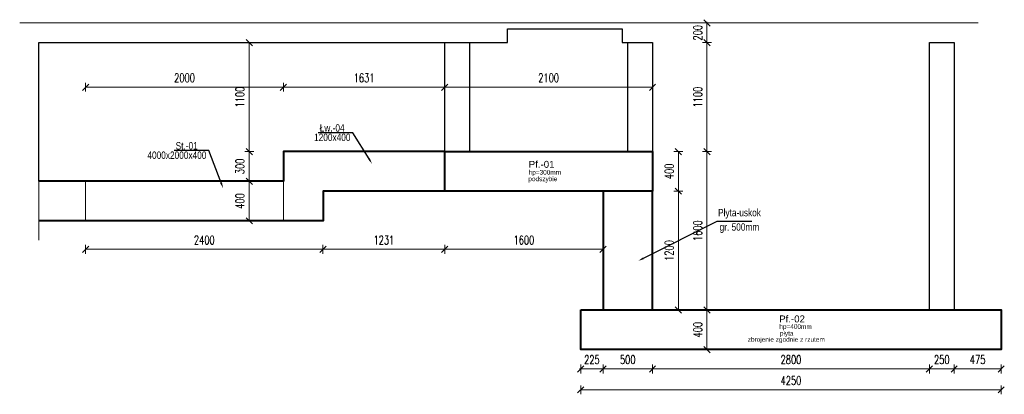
# Model space of a CAD drawing. Extents: x -257438 to 242612, y -74624 to 75879.
# Tile 18 of 21: x 112513 to 122467, y 31306 to 35089. Entities that reach past the tile are written whole.
import ezdxf
from ezdxf import colors
from ezdxf.entities.mleader import LeaderData, LeaderLine
from ezdxf.math import Vec2, Vec3

# ---------------------------------------------------------------- set-up
doc = ezdxf.new("R2010")
doc.units = 0
doc.header["$LTSCALE"] = 10
doc.header["$MEASUREMENT"] = 0
for name, color, linetype, lineweight in [('P-Linia1', 3, 'Continuous', 40), ('P-Opis fundamenty', 193, 'Continuous', 9), ('P-Opis nadproża systemowe', 11, 'Continuous', 9), ('P-Wymiar', 254, 'Continuous', 9), ('P-Ściana żelbetowa', 50, 'Continuous', 25)]:
    doc.layers.add(name, color=color, linetype=linetype, lineweight=lineweight)
doc.styles.add('_Fd Opis', font='arial.ttf')
doc.styles.add('ROMANS', font='romans.shx', dxfattribs={"width": 0.7})
doc.dimstyles.new('A50', dxfattribs={"dimscale": 50, "dimtxt": 1.75, "dimasz": 0.05, "dimexe": 0, "dimexo": 0, "dimgap": 1, "dimtad": 1, "dimdec": 4, "dimrnd": 0.1, "dimdsep": 46, "dimtxsty": 'ROMANS', "dimblk": '[[[[[[[[', "dimcen": 2, "dimdle": 2, "dimse1": 1, "dimse2": 1, "dimclrd": 256, "dimclrt": 1, "dimadec": 0, "dimazin": 0, "dimtfac": 1, "dimtdec": 4, "dimtix": 1, "dimtmove": 2, "dimatfit": 3, "dimldrblk": '[[[[[[[[', "dimfxl": 1, "dimtvp": 0.6, "dimtolj": 1, "dimlwd": -1, "dimarcsym": 0})

# ---------------------------------------------------------------- blocks, each defined once
blk = doc.blocks.new('[[[[[[[[')
at = {"layer": 'P-Wymiar'}
for p, q in [((-12.7, -12.7), (12.7, 12.7)), ((0, 0), (-4.6, 0)), ((0, 18), (0, -18))]:
    blk.add_line(p, q, dxfattribs=at)
blk = doc.blocks.new('*D329')
at = {"layer": 'Defpoints', "color": 0, "transparency": 16777216}
for p in [(118553.9, 35057.6), (118603.2, 34857.6), (119460.9, 34857.6)]:
    blk.add_point(p, dxfattribs=at)
at = {"layer": 'P-Wymiar', "transparency": 16777216}
for p, q in [((119460.9, 35060.1), (119460.9, 35062.6)), ((119460.9, 35057.6), (119460.9, 34857.6)), ((119460.9, 34855.1), (119460.9, 34852.6))]:
    blk.add_line(p, q, dxfattribs=at)
at = {"layer": 'P-Wymiar', "transparency": 16777216, "xscale": 2.5, "yscale": 2.5, "zscale": 2.5}
for p, rotation in [((119460.9, 35057.6), 270), ((119460.9, 34857.6), 90)]:
    blk.add_blockref('[[[[[[[[', p, dxfattribs=dict(at, rotation=rotation))
at = {"layer": 'P-Wymiar', "color": 1, "transparency": 16777216, "insert": (119367.1, 34957.6), "char_height": 87.5, "attachment_point": 5, "rotation": 90, "style": 'ROMANS'}
blk.add_mtext('\\A1;200', dxfattribs=at)
blk = doc.blocks.new('*D330')
at = {"layer": 'Defpoints', "color": 0, "transparency": 16777216}
for p in [(118603.2, 34857.6), (118910.2, 33757.6), (119460.9, 33757.6)]:
    blk.add_point(p, dxfattribs=at)
at = {"layer": 'P-Wymiar', "transparency": 16777216}
blk.add_line((119460.9, 34855.1), (119460.9, 33760.1), dxfattribs=at)
at = {"layer": 'P-Wymiar', "transparency": 16777216, "xscale": 2.5, "yscale": 2.5, "zscale": 2.5}
for p, rotation in [((119460.9, 34857.6), 90), ((119460.9, 33757.6), 270)]:
    blk.add_blockref('[[[[[[[[', p, dxfattribs=dict(at, rotation=rotation))
at = {"layer": 'P-Wymiar', "color": 1, "transparency": 16777216, "insert": (119367.1, 34307.6), "char_height": 87.5, "attachment_point": 5, "rotation": 90, "style": 'ROMANS'}
blk.add_mtext('\\A1;1100', dxfattribs=at)
blk = doc.blocks.new('*D331')
at = {"layer": 'Defpoints', "color": 0, "transparency": 16777216}
for p in [(118910.2, 33757.6), (118910.2, 32157.6), (119460.9, 32157.6)]:
    blk.add_point(p, dxfattribs=at)
at = {"layer": 'P-Wymiar', "transparency": 16777216}
blk.add_line((119460.9, 33755.1), (119460.9, 32160.1), dxfattribs=at)
at = {"layer": 'P-Wymiar', "transparency": 16777216, "xscale": 2.5, "yscale": 2.5, "zscale": 2.5}
for p, rotation in [((119460.9, 33757.6), 90), ((119460.9, 32157.6), 270)]:
    blk.add_blockref('[[[[[[[[', p, dxfattribs=dict(at, rotation=rotation))
at = {"layer": 'P-Wymiar', "color": 1, "transparency": 16777216, "insert": (119367.1, 32957.6), "char_height": 87.5, "attachment_point": 5, "rotation": 90, "style": 'ROMANS'}
blk.add_mtext('\\A1;1600', dxfattribs=at)
blk = doc.blocks.new('*D332')
at = {"layer": 'Defpoints', "color": 0, "transparency": 16777216}
for p in [(118910.2, 32157.6), (118910.2, 31757.6), (119460.9, 31757.6)]:
    blk.add_point(p, dxfattribs=at)
at = {"layer": 'P-Wymiar', "transparency": 16777216}
blk.add_line((119460.9, 32155.1), (119460.9, 31760.1), dxfattribs=at)
at = {"layer": 'P-Wymiar', "transparency": 16777216, "xscale": 2.5, "yscale": 2.5, "zscale": 2.5}
for p, rotation in [((119460.9, 32157.6), 90), ((119460.9, 31757.6), 270)]:
    blk.add_blockref('[[[[[[[[', p, dxfattribs=dict(at, rotation=rotation))
at = {"layer": 'P-Wymiar', "color": 1, "transparency": 16777216, "insert": (119367.1, 31957.6), "char_height": 87.5, "attachment_point": 5, "rotation": 90, "style": 'ROMANS'}
blk.add_mtext('\\A1;400', dxfattribs=at)
blk = doc.blocks.new('*D333')
at = {"layer": 'Defpoints', "color": 0, "transparency": 16777216}
for p in [(121960.2, 32157.6), (122435.2, 32157.6), (121960.2, 31561.6)]:
    blk.add_point(p, dxfattribs=at)
at = {"layer": 'P-Wymiar', "transparency": 16777216}
blk.add_line((122432.7, 31561.6), (121962.7, 31561.6), dxfattribs=at)
at = {"layer": 'P-Wymiar', "transparency": 16777216, "xscale": 2.5, "yscale": 2.5, "zscale": 2.5, "rotation": 180}
blk.add_blockref('[[[[[[[[', (121960.2, 31561.6), dxfattribs=at)
at = {"layer": 'P-Wymiar', "transparency": 16777216, "xscale": 2.5, "yscale": 2.5, "zscale": 2.5}
blk.add_blockref('[[[[[[[[', (122435.2, 31561.6), dxfattribs=at)
at = {"layer": 'P-Wymiar', "color": 1, "transparency": 16777216, "insert": (122197.7, 31655.4), "char_height": 87.5, "attachment_point": 5, "style": 'ROMANS'}
blk.add_mtext('\\A1;475', dxfattribs=at)
blk = doc.blocks.new('*D334')
at = {"layer": 'Defpoints', "color": 0, "transparency": 16777216}
for p in [(121710.2, 32157.6), (121960.2, 32157.6), (121710.2, 31561.6)]:
    blk.add_point(p, dxfattribs=at)
at = {"layer": 'P-Wymiar', "transparency": 16777216}
for p, q in [((121707.7, 31561.6), (121705.2, 31561.6)), ((121960.2, 31561.6), (121710.2, 31561.6)), ((121962.7, 31561.6), (121965.2, 31561.6))]:
    blk.add_line(p, q, dxfattribs=at)
at = {"layer": 'P-Wymiar', "transparency": 16777216, "xscale": 2.5, "yscale": 2.5, "zscale": 2.5}
blk.add_blockref('[[[[[[[[', (121710.2, 31561.6), dxfattribs=at)
at = {"layer": 'P-Wymiar', "transparency": 16777216, "xscale": 2.5, "yscale": 2.5, "zscale": 2.5, "rotation": 180}
blk.add_blockref('[[[[[[[[', (121960.2, 31561.6), dxfattribs=at)
at = {"layer": 'P-Wymiar', "color": 1, "transparency": 16777216, "insert": (121835.2, 31655.4), "char_height": 87.5, "attachment_point": 5, "style": 'ROMANS'}
blk.add_mtext('\\A1;250', dxfattribs=at)
blk = doc.blocks.new('*D335')
at = {"layer": 'Defpoints', "color": 0, "transparency": 16777216}
for p in [(118910.2, 32157.6), (121710.2, 32157.6), (118910.2, 31561.6)]:
    blk.add_point(p, dxfattribs=at)
at = {"layer": 'P-Wymiar', "transparency": 16777216}
blk.add_line((121707.7, 31561.6), (118912.7, 31561.6), dxfattribs=at)
at = {"layer": 'P-Wymiar', "transparency": 16777216, "xscale": 2.5, "yscale": 2.5, "zscale": 2.5, "rotation": 180}
blk.add_blockref('[[[[[[[[', (118910.2, 31561.6), dxfattribs=at)
at = {"layer": 'P-Wymiar', "transparency": 16777216, "xscale": 2.5, "yscale": 2.5, "zscale": 2.5}
blk.add_blockref('[[[[[[[[', (121710.2, 31561.6), dxfattribs=at)
at = {"layer": 'P-Wymiar', "color": 1, "transparency": 16777216, "insert": (120310.2, 31655.4), "char_height": 87.5, "attachment_point": 5, "style": 'ROMANS'}
blk.add_mtext('\\A1;2800', dxfattribs=at)
blk = doc.blocks.new('*D336')
at = {"layer": 'Defpoints', "color": 0, "transparency": 16777216}
for p in [(118410.2, 32157.6), (118910.2, 32157.6), (118410.2, 31561.6)]:
    blk.add_point(p, dxfattribs=at)
at = {"layer": 'P-Wymiar', "transparency": 16777216}
blk.add_line((118907.7, 31561.6), (118412.7, 31561.6), dxfattribs=at)
at = {"layer": 'P-Wymiar', "transparency": 16777216, "xscale": 2.5, "yscale": 2.5, "zscale": 2.5, "rotation": 180}
blk.add_blockref('[[[[[[[[', (118410.2, 31561.6), dxfattribs=at)
at = {"layer": 'P-Wymiar', "transparency": 16777216, "xscale": 2.5, "yscale": 2.5, "zscale": 2.5}
blk.add_blockref('[[[[[[[[', (118910.2, 31561.6), dxfattribs=at)
at = {"layer": 'P-Wymiar', "color": 1, "transparency": 16777216, "insert": (118660.2, 31655.4), "char_height": 87.5, "attachment_point": 5, "style": 'ROMANS'}
blk.add_mtext('\\A1;500', dxfattribs=at)
blk = doc.blocks.new('*D337')
at = {"layer": 'Defpoints', "color": 0, "transparency": 16777216}
for p in [(118185.2, 32157.6), (118410.2, 32157.6), (118185.2, 31561.6)]:
    blk.add_point(p, dxfattribs=at)
at = {"layer": 'P-Wymiar', "transparency": 16777216}
for p, q in [((118182.7, 31561.6), (118180.2, 31561.6)), ((118410.2, 31561.6), (118185.2, 31561.6)), ((118412.7, 31561.6), (118415.2, 31561.6))]:
    blk.add_line(p, q, dxfattribs=at)
at = {"layer": 'P-Wymiar', "transparency": 16777216, "xscale": 2.5, "yscale": 2.5, "zscale": 2.5}
blk.add_blockref('[[[[[[[[', (118185.2, 31561.6), dxfattribs=at)
at = {"layer": 'P-Wymiar', "transparency": 16777216, "xscale": 2.5, "yscale": 2.5, "zscale": 2.5, "rotation": 180}
blk.add_blockref('[[[[[[[[', (118410.2, 31561.6), dxfattribs=at)
at = {"layer": 'P-Wymiar', "color": 1, "transparency": 16777216, "insert": (118297.7, 31655.4), "char_height": 87.5, "attachment_point": 5, "style": 'ROMANS'}
blk.add_mtext('\\A1;225', dxfattribs=at)
blk = doc.blocks.new('*D338')
at = {"layer": 'Defpoints', "color": 0, "transparency": 16777216}
for p in [(118185.2, 32157.6), (122435.2, 32157.6), (122435.2, 31350.6)]:
    blk.add_point(p, dxfattribs=at)
at = {"layer": 'P-Wymiar', "transparency": 16777216}
blk.add_line((118187.7, 31350.6), (122432.7, 31350.6), dxfattribs=at)
at = {"layer": 'P-Wymiar', "transparency": 16777216, "xscale": 2.5, "yscale": 2.5, "zscale": 2.5, "rotation": 180}
blk.add_blockref('[[[[[[[[', (118185.2, 31350.6), dxfattribs=at)
at = {"layer": 'P-Wymiar', "transparency": 16777216, "xscale": 2.5, "yscale": 2.5, "zscale": 2.5}
blk.add_blockref('[[[[[[[[', (122435.2, 31350.6), dxfattribs=at)
at = {"layer": 'P-Wymiar', "color": 1, "transparency": 16777216, "insert": (120310.2, 31444.3), "char_height": 87.5, "attachment_point": 5, "style": 'ROMANS'}
blk.add_mtext('\\A1;4250', dxfattribs=at)
blk = doc.blocks.new('*D339')
at = {"layer": 'Defpoints', "color": 0, "transparency": 16777216}
for p in [(113179, 33057.6), (115579, 33057.6), (115579, 32770.2)]:
    blk.add_point(p, dxfattribs=at)
at = {"layer": 'P-Wymiar', "transparency": 16777216}
blk.add_line((113181.5, 32770.2), (115576.5, 32770.2), dxfattribs=at)
at = {"layer": 'P-Wymiar', "transparency": 16777216, "xscale": 2.5, "yscale": 2.5, "zscale": 2.5, "rotation": 180}
blk.add_blockref('[[[[[[[[', (113179, 32770.2), dxfattribs=at)
at = {"layer": 'P-Wymiar', "transparency": 16777216, "xscale": 2.5, "yscale": 2.5, "zscale": 2.5}
blk.add_blockref('[[[[[[[[', (115579, 32770.2), dxfattribs=at)
at = {"layer": 'P-Wymiar', "color": 1, "transparency": 16777216, "insert": (114379, 32864), "char_height": 87.5, "attachment_point": 5, "style": 'ROMANS'}
blk.add_mtext('\\A1;2400', dxfattribs=at)
blk = doc.blocks.new('*D340')
at = {"layer": 'Defpoints', "color": 0, "transparency": 16777216}
for p in [(116810.1, 33357.6), (115579, 33057.6), (116810.1, 32770.2)]:
    blk.add_point(p, dxfattribs=at)
at = {"layer": 'P-Wymiar', "transparency": 16777216}
blk.add_line((115581.5, 32770.2), (116807.6, 32770.2), dxfattribs=at)
at = {"layer": 'P-Wymiar', "transparency": 16777216, "xscale": 2.5, "yscale": 2.5, "zscale": 2.5, "rotation": 180}
blk.add_blockref('[[[[[[[[', (115579, 32770.2), dxfattribs=at)
at = {"layer": 'P-Wymiar', "transparency": 16777216, "xscale": 2.5, "yscale": 2.5, "zscale": 2.5}
blk.add_blockref('[[[[[[[[', (116810.1, 32770.2), dxfattribs=at)
at = {"layer": 'P-Wymiar', "color": 1, "transparency": 16777216, "insert": (116194.6, 32864), "char_height": 87.5, "attachment_point": 5, "style": 'ROMANS'}
blk.add_mtext('\\A1;1231', dxfattribs=at)
blk = doc.blocks.new('*D341')
at = {"layer": 'Defpoints', "color": 0, "transparency": 16777216}
for p in [(116810.1, 33357.6), (118410.2, 33357.6), (118410.2, 32770.2)]:
    blk.add_point(p, dxfattribs=at)
at = {"layer": 'P-Wymiar', "transparency": 16777216}
blk.add_line((116812.6, 32770.2), (118407.7, 32770.2), dxfattribs=at)
at = {"layer": 'P-Wymiar', "transparency": 16777216, "xscale": 2.5, "yscale": 2.5, "zscale": 2.5, "rotation": 180}
blk.add_blockref('[[[[[[[[', (116810.1, 32770.2), dxfattribs=at)
at = {"layer": 'P-Wymiar', "transparency": 16777216, "xscale": 2.5, "yscale": 2.5, "zscale": 2.5}
blk.add_blockref('[[[[[[[[', (118410.2, 32770.2), dxfattribs=at)
at = {"layer": 'P-Wymiar', "color": 1, "transparency": 16777216, "insert": (117610.1, 32864), "char_height": 87.5, "attachment_point": 5, "style": 'ROMANS'}
blk.add_mtext('\\A1;1600', dxfattribs=at)
blk = doc.blocks.new('*D342')
at = {"layer": 'Defpoints', "color": 0, "transparency": 16777216}
for p in [(116810.1, 34857.6), (114833.4, 33757.6), (116810.1, 33757.6)]:
    blk.add_point(p, dxfattribs=at)
at = {"layer": 'P-Wymiar', "transparency": 16777216}
blk.add_line((114833.4, 34855.1), (114833.4, 33760.1), dxfattribs=at)
at = {"layer": 'P-Wymiar', "transparency": 16777216, "xscale": 2.5, "yscale": 2.5, "zscale": 2.5}
for p, rotation in [((114833.4, 34857.6), 90), ((114833.4, 33757.6), 270)]:
    blk.add_blockref('[[[[[[[[', p, dxfattribs=dict(at, rotation=rotation))
at = {"layer": 'P-Wymiar', "color": 1, "transparency": 16777216, "insert": (114739.7, 34307.6), "char_height": 87.5, "attachment_point": 5, "rotation": 90, "style": 'ROMANS'}
blk.add_mtext('\\A1;1100', dxfattribs=at)
blk = doc.blocks.new('*D343')
at = {"layer": 'Defpoints', "color": 0, "transparency": 16777216}
for p in [(116810.1, 33757.6), (114833.4, 33457.6), (115179, 33457.6)]:
    blk.add_point(p, dxfattribs=at)
at = {"layer": 'P-Wymiar', "transparency": 16777216}
blk.add_line((114833.4, 33755.1), (114833.4, 33460.1), dxfattribs=at)
at = {"layer": 'P-Wymiar', "transparency": 16777216, "xscale": 2.5, "yscale": 2.5, "zscale": 2.5}
for p, rotation in [((114833.4, 33757.6), 90), ((114833.4, 33457.6), 270)]:
    blk.add_blockref('[[[[[[[[', p, dxfattribs=dict(at, rotation=rotation))
at = {"layer": 'P-Wymiar', "color": 1, "transparency": 16777216, "insert": (114739.7, 33607.6), "char_height": 87.5, "attachment_point": 5, "rotation": 90, "style": 'ROMANS'}
blk.add_mtext('\\A1;300', dxfattribs=at)
blk = doc.blocks.new('*D344')
at = {"layer": 'Defpoints', "color": 0, "transparency": 16777216}
for p in [(115179, 33457.6), (114833.4, 33057.6), (115579, 33057.6)]:
    blk.add_point(p, dxfattribs=at)
at = {"layer": 'P-Wymiar', "transparency": 16777216}
blk.add_line((114833.4, 33455.1), (114833.4, 33060.1), dxfattribs=at)
at = {"layer": 'P-Wymiar', "transparency": 16777216, "xscale": 2.5, "yscale": 2.5, "zscale": 2.5}
for p, rotation in [((114833.4, 33457.6), 90), ((114833.4, 33057.6), 270)]:
    blk.add_blockref('[[[[[[[[', p, dxfattribs=dict(at, rotation=rotation))
at = {"layer": 'P-Wymiar', "color": 1, "transparency": 16777216, "insert": (114739.7, 33257.6), "char_height": 87.5, "attachment_point": 5, "rotation": 90, "style": 'ROMANS'}
blk.add_mtext('\\A1;400', dxfattribs=at)
blk = doc.blocks.new('*D345')
at = {"layer": 'Defpoints', "color": 0, "transparency": 16777216}
for p in [(116810.1, 34407.7), (116810.1, 33757.6), (118910.2, 33757.6)]:
    blk.add_point(p, dxfattribs=at)
at = {"layer": 'P-Wymiar', "transparency": 16777216}
blk.add_line((118907.7, 34407.7), (116812.6, 34407.7), dxfattribs=at)
at = {"layer": 'P-Wymiar', "transparency": 16777216, "xscale": 2.5, "yscale": 2.5, "zscale": 2.5, "rotation": 180}
blk.add_blockref('[[[[[[[[', (116810.1, 34407.7), dxfattribs=at)
at = {"layer": 'P-Wymiar', "transparency": 16777216, "xscale": 2.5, "yscale": 2.5, "zscale": 2.5}
blk.add_blockref('[[[[[[[[', (118910.2, 34407.7), dxfattribs=at)
at = {"layer": 'P-Wymiar', "color": 1, "transparency": 16777216, "insert": (117860.1, 34501.5), "char_height": 87.5, "attachment_point": 5, "style": 'ROMANS'}
blk.add_mtext('\\A1;2100', dxfattribs=at)
blk = doc.blocks.new('*D346')
at = {"layer": 'Defpoints', "color": 0, "transparency": 16777216}
for p in [(115179, 34407.7), (115179, 33757.6), (116810.1, 33757.6)]:
    blk.add_point(p, dxfattribs=at)
at = {"layer": 'P-Wymiar', "transparency": 16777216}
blk.add_line((116807.6, 34407.7), (115181.5, 34407.7), dxfattribs=at)
at = {"layer": 'P-Wymiar', "transparency": 16777216, "xscale": 2.5, "yscale": 2.5, "zscale": 2.5, "rotation": 180}
blk.add_blockref('[[[[[[[[', (115179, 34407.7), dxfattribs=at)
at = {"layer": 'P-Wymiar', "transparency": 16777216, "xscale": 2.5, "yscale": 2.5, "zscale": 2.5}
blk.add_blockref('[[[[[[[[', (116810.1, 34407.7), dxfattribs=at)
at = {"layer": 'P-Wymiar', "color": 1, "transparency": 16777216, "insert": (115994.6, 34501.5), "char_height": 87.5, "attachment_point": 5, "style": 'ROMANS'}
blk.add_mtext('\\A1;1631', dxfattribs=at)
blk = doc.blocks.new('*D347')
at = {"layer": 'Defpoints', "color": 0, "transparency": 16777216}
for p in [(115179, 34407.7), (113179, 33457.6), (115179, 33457.6)]:
    blk.add_point(p, dxfattribs=at)
at = {"layer": 'P-Wymiar', "transparency": 16777216}
blk.add_line((113181.5, 34407.7), (115176.5, 34407.7), dxfattribs=at)
at = {"layer": 'P-Wymiar', "transparency": 16777216, "xscale": 2.5, "yscale": 2.5, "zscale": 2.5, "rotation": 180}
blk.add_blockref('[[[[[[[[', (113179, 34407.7), dxfattribs=at)
at = {"layer": 'P-Wymiar', "transparency": 16777216, "xscale": 2.5, "yscale": 2.5, "zscale": 2.5}
blk.add_blockref('[[[[[[[[', (115179, 34407.7), dxfattribs=at)
at = {"layer": 'P-Wymiar', "color": 1, "transparency": 16777216, "insert": (114179, 34501.5), "char_height": 87.5, "attachment_point": 5, "style": 'ROMANS'}
blk.add_mtext('\\A1;2000', dxfattribs=at)
blk = doc.blocks.new('*D348')
at = {"layer": 'Defpoints', "color": 0, "transparency": 16777216}
for p in [(118910.2, 33757.6), (118910.2, 33357.6), (119171.9, 33357.6)]:
    blk.add_point(p, dxfattribs=at)
at = {"layer": 'P-Wymiar', "transparency": 16777216}
blk.add_line((119171.9, 33755.1), (119171.9, 33360.1), dxfattribs=at)
at = {"layer": 'P-Wymiar', "transparency": 16777216, "xscale": 2.5, "yscale": 2.5, "zscale": 2.5}
for p, rotation in [((119171.9, 33757.6), 90), ((119171.9, 33357.6), 270)]:
    blk.add_blockref('[[[[[[[[', p, dxfattribs=dict(at, rotation=rotation))
at = {"layer": 'P-Wymiar', "color": 1, "transparency": 16777216, "insert": (119078.1, 33557.6), "char_height": 87.5, "attachment_point": 5, "rotation": 90, "style": 'ROMANS'}
blk.add_mtext('\\A1;400', dxfattribs=at)
blk = doc.blocks.new('*D349')
at = {"layer": 'Defpoints', "color": 0, "transparency": 16777216}
for p in [(118910.2, 33357.6), (118910.2, 32157.6), (119171.9, 32157.6)]:
    blk.add_point(p, dxfattribs=at)
at = {"layer": 'P-Wymiar', "transparency": 16777216}
blk.add_line((119171.9, 33355.1), (119171.9, 32160.1), dxfattribs=at)
at = {"layer": 'P-Wymiar', "transparency": 16777216, "xscale": 2.5, "yscale": 2.5, "zscale": 2.5}
for p, rotation in [((119171.9, 33357.6), 90), ((119171.9, 32157.6), 270)]:
    blk.add_blockref('[[[[[[[[', p, dxfattribs=dict(at, rotation=rotation))
at = {"layer": 'P-Wymiar', "color": 1, "transparency": 16777216, "insert": (119078.1, 32757.6), "char_height": 87.5, "attachment_point": 5, "rotation": 90, "style": 'ROMANS'}
blk.add_mtext('\\A1;1200', dxfattribs=at)

msp = doc.modelspace()

# ---------------------------------------------------------------- linework, layer by layer
at = {"layer": 'P-Linia1'}
for points in [[(116810.12077, 33757.62947), (115179.03338, 33757.62947), (115179.03338, 33457.62947), (113179.03338, 33457.62947), (112707.55932, 33457.62947)], [(116810.12077, 33357.62947), (115579.03338, 33357.62947), (115579.03338, 33057.62947), (113179.03338, 33057.62947), (112707.55932, 33057.62947)]]:
    msp.add_lwpolyline(points, dxfattribs=at)
for points in [[(116810.12077, 33757.62947), (118910.17616, 33757.62947), (118910.17616, 33357.62947), (116810.12077, 33357.62947)], [(118910.17616, 33357.62947), (118410.17616, 33357.62947), (118410.17616, 32157.62947), (118910.17616, 32157.62947)], [(118185.17616, 32157.62947), (122435.17616, 32157.62947), (122435.17616, 31757.62947), (118185.17616, 31757.62947)]]:
    msp.add_lwpolyline(points, close=True, dxfattribs=at)
at = {"layer": 'P-Opis nadproża systemowe'}
for points in [[(112512.57712, 35057.62947), (122202.28766, 35057.62947)], [(112707.55932, 33746.25736), (112707.55932, 32863.33785)], [(113179.03338, 33457.62947), (113179.03338, 33057.62947)], [(115179.03338, 33457.62947), (115179.03338, 33057.62947)]]:
    msp.add_lwpolyline(points, dxfattribs=at)
at = {"layer": 'P-Ściana żelbetowa', "lineweight": 25}
for points in [[(117060.12077, 34857.62947), (117443.17606, 34857.62947), (117443.17606, 34997.62947), (118603.17606, 34997.62947), (118603.17606, 34857.62947), (118910.17616, 34857.62947)], [(112707.55932, 33457.62947), (112707.55932, 34857.62947), (116810.12077, 34857.62947)]]:
    msp.add_lwpolyline(points, dxfattribs=at)
for points in [[(116810.12077, 34857.62947), (117060.12077, 34857.62947), (117060.12077, 33757.62947), (116810.12077, 33757.62947)], [(118660.17616, 34857.62947), (118910.17616, 34857.62947), (118910.17616, 33757.62947), (118660.17616, 33757.62947)], [(121710.17616, 34857.62947), (121960.17616, 34857.62947), (121960.17616, 32157.62947), (121710.17616, 32157.62947)]]:
    msp.add_lwpolyline(points, close=True, dxfattribs=at)

# ---------------------------------------------------------------- texts
at = {"layer": 'P-Opis fundamenty', "style": '_Fd Opis'}
for s, insert, char_height, attachment_point in [('{\\W0.8;Łw.-04}', (115546.0001, 33995.65824), 75, 4), ('{\\W0.8;St.-01}', (114089.29911, 33815.14284), 75, 4), ('{\\W0.8;1200x400}', (115856.95533, 33900.92166), 75, 6), ('{\\W0.8;4000x2000x400}', (114400.25434, 33720.40626), 75, 6), ('Pf.-01', (117658.54999, 33628.07851), 70, 4), ('{\\H0.6667x;hp=300mm}', (117821.89492, 33541.22205), 70, 5), ('{\\H0.6667x;podszybie}', (117801.68248, 33474.50161), 70, 5), ('{\\W0.8;Płyta-uskok}', (120006.18792, 33129.62694), 75, 6), ('{\\W0.8;gr. 500mm}', (119588.78845, 32984.28502), 75, 4), ('Pf.-02', (120190.67699, 32066.56798), 70, 4), ('{\\H0.6667x;hp=400mm}', (120356.47553, 31982.78681), 70, 5), ('{\\H0.6667x;zbrojenie zgodnie z rzutem}', (120262.87402, 31852.76553), 70, 5), ('{\\H0.6667x;płyta}', (120266.80817, 31913.70802), 70, 5)]:
    msp.add_mtext(s, dxfattribs=dict(at, insert=insert, char_height=char_height, attachment_point=attachment_point))

# ---------------------------------------------------------------- dimensions: what is measured, and where the dimension line sits
at = {"layer": 'P-Wymiar'}
for base, p1, p2, picture, middle in [((119460.87592, 34857.62947), (118553.94527, 35057.62947), (118603.17606, 34857.62947), '*D329', (119367.12592, 34957.62947)), ((114833.42108, 33757.62947), (116810.12077, 34857.62947), (116810.12077, 33757.62947), '*D342', (114739.67108, 34307.62947)), ((119460.87592, 33757.62947), (118603.17606, 34857.62947), (118910.17616, 33757.62947), '*D330', (119367.12592, 34307.62947)), ((114833.42108, 33457.62947), (116810.12077, 33757.62947), (115179.03338, 33457.62947), '*D343', (114739.67108, 33607.62947)), ((119460.87592, 32157.62947), (118910.17616, 33757.62947), (118910.17616, 32157.62947), '*D331', (119367.12592, 32957.62947)), ((119171.86137, 33357.62947), (118910.17616, 33757.62947), (118910.17616, 33357.62947), '*D348', (119078.11137, 33557.62947)), ((114833.42108, 33057.62947), (115179.03338, 33457.62947), (115579.03338, 33057.62947), '*D344', (114739.67108, 33257.62947)), ((119171.86137, 32157.62947), (118910.17616, 33357.62947), (118910.17616, 32157.62947), '*D349', (119078.11137, 32757.62947)), ((119460.87592, 31757.62947), (118910.17616, 32157.62947), (118910.17616, 31757.62947), '*D332', (119367.12592, 31957.62947))]:
    dim = msp.add_linear_dim(base=base, p1=p1, p2=p2, angle=90, dimstyle='A50', dxfattribs=at)
    dim.commit()
    dim.dimension.update_dxf_attribs({"geometry": picture, "text_midpoint": middle})
for base, p1, p2, picture, middle in [((115179.03338, 34407.71614), (113179.03338, 33457.62947), (115179.03338, 33457.62947), '*D347', (114179.03338, 34501.46614)), ((118185.17616, 31561.61012), (118410.17616, 32157.62947), (118185.17616, 32157.62947), '*D337', (118297.67616, 31655.36012)), ((122435.17616, 31350.57482), (118185.17616, 32157.62947), (122435.17616, 32157.62947), '*D338', (120310.17616, 31444.32482)), ((118410.17616, 31561.61012), (118910.17616, 32157.62947), (118410.17616, 32157.62947), '*D336', (118660.17616, 31655.36012)), ((118910.17616, 31561.61012), (121710.17616, 32157.62947), (118910.17616, 32157.62947), '*D335', (120310.17616, 31655.36012)), ((121710.17616, 31561.61012), (121960.17616, 32157.62947), (121710.17616, 32157.62947), '*D334', (121835.17616, 31655.36012)), ((121960.17616, 31561.61012), (122435.17616, 32157.62947), (121960.17616, 32157.62947), '*D333', (122197.67616, 31655.36012))]:
    dim = msp.add_linear_dim(base=base, p1=p1, p2=p2, dimstyle='A50', dxfattribs=at)
    dim.commit()
    dim.dimension.update_dxf_attribs({"geometry": picture, "text_midpoint": middle})
for base, p1, p2, picture, middle in [((115179.03338, 34407.71614), (116810.12077, 33757.62947), (115179.03338, 33757.62947), '*D346', (115994.57708, 34501.46614)), ((116810.12077, 34407.71614), (118910.17616, 33757.62947), (116810.12077, 33757.62947), '*D345', (117860.14847, 34501.46614)), ((116810.12077, 32770.20257), (115579.03338, 33057.62947), (116810.12077, 33357.62947), '*D340', (116194.57708, 32863.95257)), ((118410.17616, 32770.20257), (116810.12077, 33357.62947), (118410.17616, 33357.62947), '*D341', (117610.14847, 32863.95257)), ((115579.03338, 32770.20257), (113179.03338, 33057.62947), (115579.03338, 33057.62947), '*D339', (114379.03338, 32863.95257))]:
    dim = msp.add_linear_dim(base=base, p1=p1, p2=p2, dimstyle='A50', override={"dimdec": 0}, dxfattribs=at)
    dim.commit()
    dim.dimension.update_dxf_attribs({"geometry": picture, "text_midpoint": middle})

# ---------------------------------------------------------------- leaders
at = {"layer": 'P-Opis fundamenty'}
ml = msp.add_multileader_mtext('Standard', dxfattribs=at)
ml.set_content('         ', color=256)
ml.set_leader_properties()
ml.build(insert=Vec2(0, 0))
ml.multileader.update_dxf_attribs({"arrow_head_size": 60})
ctx = ml.context
ctx.base_point, ctx.char_height, ctx.arrow_head_size, ctx.landing_gap_size, ctx.plane_origin = Vec3(115521.49017, 33947.46378), 2, 60, 1, Vec3(115473.2965, 32861.70936)
ctx.text_align_type = 2
notes = []
notes.append((ctx, [(1, (1, 1, 0), (115880.82457, 33947.46378), (-1, 0), 350.34804, [(0, [(116075.82457, 33632.46378)], 0, [])])]))
ctx.mtext.insert, ctx.mtext.rotation, ctx.mtext.alignment, ctx.mtext.flow_direction = Vec3(115529.47653, 33948.46378), 6.2831853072, 3, 5
ml = msp.add_multileader_mtext('Standard', dxfattribs=at)
ml.set_content('         ', color=256)
ml.set_leader_properties()
ml.build(insert=Vec2(0, 0))
ml.multileader.update_dxf_attribs({"arrow_head_size": 60})
ctx = ml.context
ctx.base_point, ctx.char_height, ctx.arrow_head_size, ctx.landing_gap_size, ctx.plane_origin = Vec3(114064.78918, 33766.94839), 2, 60, 1, Vec3(114016.59551, 32681.19396)
ctx.text_align_type = 2
notes.append((ctx, [(1, (1, 1, 0), (114424.12358, 33766.94839), (-1, 0), 350.34804, [(0, [(114569.7925, 33385.7525)], 0, [])])]))
ctx.mtext.insert, ctx.mtext.rotation, ctx.mtext.alignment, ctx.mtext.flow_direction = Vec3(114072.77554, 33767.94839), 6.2831853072, 3, 5
ml = msp.add_multileader_mtext('Standard', dxfattribs=at)
ml.set_content('         ', color=256)
ml.set_leader_properties()
ml.build(insert=Vec2(0, 0))
ml.multileader.update_dxf_attribs({"arrow_head_size": 60})
ctx = ml.context
ctx.base_point, ctx.char_height, ctx.arrow_head_size, ctx.landing_gap_size, ctx.plane_origin = Vec3(119915.26724, 33053.98535), 2, 60, 1, Vec3(119972.44727, 31968.23092)
notes.append((ctx, [(1, (1, 1, 0), (119564.9192, 33053.98535), (1, 0), 350.34804, [(0, [(118765.33843, 32653.08822)], 0, [])])]))
ctx.mtext.insert, ctx.mtext.flow_direction = Vec3(119916.26724, 33054.98535), 5
for ctx, leaders in notes:
    for number, flags, end, landing, length, lines in leaders:
        leader = LeaderData()
        leader.index, (leader.has_last_leader_line, leader.has_dogleg_vector, leader.attachment_direction) = number, flags
        leader.last_leader_point, leader.dogleg_vector, leader.dogleg_length = Vec3(end), Vec3(landing), length
        for number, points, colour, breaks in lines:
            line = LeaderLine()
            line.index, line.vertices, line.color, line.breaks = number, Vec3.list(points), colors.encode_raw_color(colour), breaks
            leader.lines.append(line)
        ctx.leaders.append(leader)

doc.saveas('drawing.dxf')
